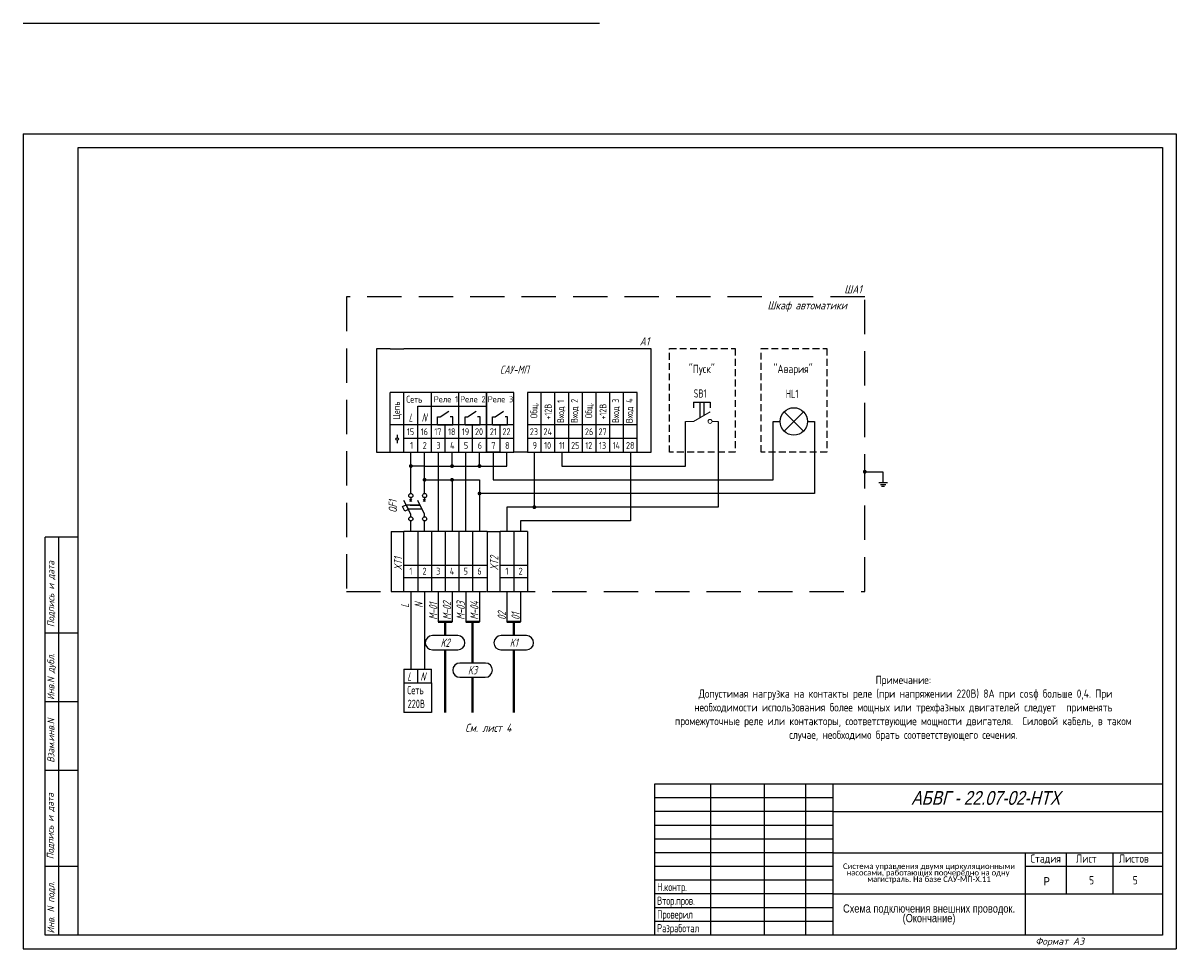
# Model space of a CAD drawing. Header units: millimetres. Extents: x 167 to 589, y 150 to 2082.
# Tile 1 of 4: x 167 to 589, y 150 to 487. Entities that reach past the tile are written whole.
import ezdxf
from ezdxf.enums import TextEntityAlignment as Align

# ---------------------------------------------------------------- set-up
doc = ezdxf.new("R2010")
doc.units = ezdxf.units.MM
doc.linetypes.add('CONTI', pattern=[0])
doc.linetypes.add('DASHED2', pattern=[0.375, 0.25, -0.125])
doc.layers.add('015', color=7, linetype='Continuous', lineweight=15)
for name, color, linetype in [('Размеры', 3, 'Continuous'), ('Съемка', 162, 'Continuous'), ('Текст', 7, 'Continuous'), ('Форматка', 4, 'Continuous')]:
    doc.layers.add(name, color=color, linetype=linetype)
doc.layers.add('Слой1', color=10, linetype='Continuous', lineweight=200, plot=False)
doc.styles.add('35', font='romans.shx', dxfattribs={"width": 0.7, "oblique": 15, "height": 3.5})
doc.styles.add('Arial', font='arial.ttf')
doc.styles.add('GOST', font='GOST.shx', dxfattribs={"oblique": 15})
doc.styles.add('gost2304', font='gost_ptb.shx', dxfattribs={"width": 0.8, "oblique": 15, "height": 2.5})
doc.styles.add('Romans8', font='romans8.shx', dxfattribs={"width": 0.8, "height": 3})
doc.styles.add('style3', font='simplex.shx', dxfattribs={"height": 3})
doc.styles.add('style4', font='romans.shx', dxfattribs={"width": 0.7, "height": 3})

msp = doc.modelspace()

# ---------------------------------------------------------------- hatches: boundary and pattern name
at = {"layer": 'Съемка', "linetype": 'CONTI', "ltscale": 0.3}
for points in [[(309.04, 325.99, 1), (307.62, 325.99, 1)], [(324.04, 325.99, 1), (322.62, 325.99, 1)], [(334.04, 325.99, 1), (332.62, 325.99, 1)], [(314.04, 320.99, 1), (312.62, 320.99, 1)], [(324.04, 320.99, 1), (322.62, 320.99, 1)], [(473.7, 323.2, 1), (473.7, 324.62, 1)]]:
    msp.add_hatch(color=7, dxfattribs=at).paths.add_polyline_path(points)
h = msp.add_hatch(color=7, dxfattribs=at)
edge = h.paths.add_edge_path()
edge.add_arc((333.33, 315.99), 0.709, 0, 360)
h = msp.add_hatch(color=7, dxfattribs=at)
edge = h.paths.add_edge_path()
edge.add_arc((353.33, 310.99), 0.709, 0, 360)

# ---------------------------------------------------------------- linework, layer by layer
for p, q in [((300.83, 368.67), (295.83, 368.67)), ((295.83, 368.67), (295.83, 330.99)), ((300.83, 368.67), (305.83, 368.67)), ((395.83, 368.67), (305.83, 368.67)), ((395.83, 330.99), (395.83, 368.67)), ((300.83, 340.99), (300.83, 352.83)), ((305.83, 352.83), (300.83, 352.83)), ((305.83, 340.99), (305.83, 352.83)), ((310.83, 352.83), (305.83, 352.83)), ((315.83, 352.83), (310.83, 352.83)), ((315.83, 340.99), (315.83, 352.83)), ((320.83, 352.83), (315.83, 352.83)), ((325.83, 352.83), (320.83, 352.83)), ((325.83, 340.99), (325.83, 352.83)), ((330.83, 352.83), (325.83, 352.83)), ((335.83, 352.83), (330.83, 352.83)), ((335.83, 340.99), (335.83, 352.83)), ((340.83, 352.83), (335.83, 352.83)), ((335.83, 352.83), (335.83, 330.99)), ((345.83, 352.83), (340.83, 352.83)), ((345.83, 340.99), (345.83, 352.83)), ((355.83, 352.83), (350.83, 352.83)), ((350.83, 352.83), (350.83, 330.99)), ((355.83, 340.99), (355.83, 352.83)), ((360.83, 352.83), (355.83, 352.83)), ((360.83, 340.99), (360.83, 352.83)), ((365.83, 352.83), (360.83, 352.83)), ((365.83, 340.99), (365.83, 352.83)), ((370.83, 352.83), (365.83, 352.83)), ((370.83, 340.99), (370.83, 352.83)), ((375.83, 352.83), (370.83, 352.83)), ((375.83, 340.99), (375.83, 352.83)), ((380.83, 352.83), (375.83, 352.83)), ((380.83, 340.99), (380.83, 352.83)), ((385.83, 352.83), (380.83, 352.83)), ((385.83, 340.99), (385.83, 352.83)), ((390.83, 352.83), (385.83, 352.83)), ((390.83, 340.99), (390.83, 352.83)), ((310.83, 340.99), (310.83, 347.83)), ((411.33, 349.25), (417.33, 349.25)), ((411.33, 349.25), (411.33, 347.25)), ((413.58, 349.25), (415.08, 349.25)), ((413.58, 349.25), (413.58, 343.55)), ((415.08, 349.25), (415.08, 344.41)), ((417.33, 349.25), (417.33, 347.25)), ((318.07, 340.99), (318.07, 343.91)), ((318.07, 343.91), (319, 343.91)), ((323.58, 343.91), (322.65, 343.91)), ((323.58, 340.99), (323.58, 343.91)), ((328.07, 340.99), (328.07, 343.91)), ((328.07, 343.91), (329, 343.91)), ((333.58, 343.91), (332.65, 343.91)), ((333.58, 340.99), (333.58, 343.91)), ((338.07, 340.99), (338.07, 343.91)), ((338.07, 343.91), (339, 343.91)), ((343.58, 343.91), (342.65, 343.91)), ((343.58, 340.99), (343.58, 343.91)), ((408.33, 325.99), (408.33, 342.25)), ((420.33, 342.25), (420.33, 310.99)), ((440.33, 320.99), (440.33, 342.25)), ((440.33, 342.25), (442.83, 342.25)), ((444.29, 338.71), (451.36, 345.78)), ((444.29, 345.78), (451.36, 338.71)), ((452.83, 342.25), (455.33, 342.25)), ((455.33, 342.25), (455.33, 315.99)), ((300.83, 335.99), (300.83, 340.99)), ((305.83, 340.99), (300.83, 340.99)), ((305.83, 335.99), (305.83, 340.99)), ((310.83, 340.99), (305.83, 340.99)), ((310.83, 335.99), (310.83, 340.99)), ((315.83, 340.99), (310.83, 340.99)), ((315.83, 335.99), (315.83, 340.99)), ((320.83, 340.99), (315.83, 340.99)), ((318.07, 340.99), (323.58, 340.99)), ((320.83, 335.99), (320.83, 340.99)), ((325.83, 340.99), (320.83, 340.99)), ((325.83, 335.99), (325.83, 340.99)), ((330.83, 340.99), (325.83, 340.99)), ((328.07, 340.99), (333.58, 340.99)), ((330.83, 335.99), (330.83, 340.99)), ((335.83, 340.99), (330.83, 340.99)), ((335.83, 335.99), (335.83, 340.99)), ((340.83, 340.99), (335.83, 340.99)), ((338.07, 340.99), (343.58, 340.99)), ((340.83, 335.99), (340.83, 340.99)), ((345.83, 340.99), (340.83, 340.99)), ((345.83, 335.99), (345.83, 340.99)), ((355.83, 340.99), (350.83, 340.99)), ((355.83, 335.99), (355.83, 340.99)), ((360.83, 340.99), (355.83, 340.99)), ((360.83, 335.99), (360.83, 340.99)), ((365.83, 340.99), (360.83, 340.99)), ((365.83, 335.99), (365.83, 340.99)), ((370.83, 340.99), (365.83, 340.99)), ((370.83, 335.99), (370.83, 340.99)), ((375.83, 340.99), (370.83, 340.99)), ((375.83, 335.99), (375.83, 340.99)), ((380.83, 340.99), (375.83, 340.99)), ((380.83, 335.99), (380.83, 340.99)), ((385.83, 340.99), (380.83, 340.99)), ((385.83, 335.99), (385.83, 340.99)), ((390.83, 340.99), (385.83, 340.99)), ((390.83, 335.99), (390.83, 340.99)), ((300.83, 330.99), (300.83, 335.99)), ((305.83, 330.99), (305.83, 335.99)), ((310.83, 335.99), (305.83, 335.99)), ((310.83, 330.99), (310.83, 335.99)), ((315.83, 335.99), (310.83, 335.99)), ((315.83, 330.99), (315.83, 335.99)), ((320.83, 335.99), (315.83, 335.99)), ((320.83, 330.99), (320.83, 335.99)), ((325.83, 335.99), (320.83, 335.99)), ((325.83, 330.99), (325.83, 335.99)), ((330.83, 335.99), (325.83, 335.99)), ((330.83, 330.99), (330.83, 335.99)), ((335.83, 335.99), (330.83, 335.99)), ((335.83, 330.99), (335.83, 335.99)), ((340.83, 335.99), (335.83, 335.99)), ((340.83, 330.99), (340.83, 335.99)), ((345.83, 335.99), (340.83, 335.99)), ((345.83, 330.99), (345.83, 335.99)), ((355.83, 335.99), (350.83, 335.99)), ((355.83, 330.99), (355.83, 335.99)), ((360.83, 335.99), (355.83, 335.99)), ((360.83, 330.99), (360.83, 335.99)), ((365.83, 335.99), (360.83, 335.99)), ((365.83, 330.99), (365.83, 335.99)), ((370.83, 335.99), (365.83, 335.99)), ((370.83, 330.99), (370.83, 335.99)), ((375.83, 335.99), (370.83, 335.99)), ((375.83, 330.99), (375.83, 335.99)), ((380.83, 335.99), (375.83, 335.99)), ((380.83, 330.99), (380.83, 335.99)), ((385.83, 335.99), (380.83, 335.99)), ((385.83, 330.99), (385.83, 335.99)), ((390.83, 335.99), (385.83, 335.99)), ((390.83, 330.99), (390.83, 335.99)), ((295.83, 330.99), (300.83, 330.99)), ((300.83, 330.99), (305.83, 330.99)), ((305.83, 330.99), (310.83, 330.99)), ((308.33, 315.99), (308.33, 330.99)), ((310.83, 330.99), (315.83, 330.99)), ((313.33, 325.99), (313.33, 330.99)), ((315.83, 330.99), (320.83, 330.99)), ((318.33, 330.99), (318.33, 302.15)), ((320.83, 330.99), (325.83, 330.99)), ((323.33, 325.99), (323.33, 330.99)), ((325.83, 330.99), (330.83, 330.99)), ((328.33, 302.15), (328.33, 330.99)), ((330.83, 330.99), (335.83, 330.99)), ((333.33, 325.99), (333.33, 330.99)), ((335.83, 330.99), (340.83, 330.99)), ((340.83, 330.99), (335.83, 330.99)), ((338.33, 330.99), (338.33, 320.99)), ((340.83, 330.99), (345.83, 330.99)), ((343.33, 325.99), (343.33, 330.99)), ((350.83, 330.99), (345.83, 330.99)), ((350.83, 330.99), (355.83, 330.99)), ((353.33, 310.99), (353.33, 330.99)), ((355.83, 330.99), (360.83, 330.99)), ((360.83, 330.99), (365.83, 330.99)), ((363.33, 330.99), (363.33, 325.99)), ((365.83, 330.99), (370.83, 330.99)), ((370.83, 330.99), (375.83, 330.99)), ((375.83, 330.99), (380.83, 330.99)), ((380.83, 330.99), (385.83, 330.99)), ((385.83, 330.99), (390.83, 330.99)), ((388.33, 330.99), (388.33, 305.99)), ((390.83, 330.99), (395.83, 330.99)), ((313.33, 325.99), (308.33, 325.99)), ((313.33, 315.99), (313.33, 325.99)), ((313.33, 325.99), (323.33, 325.99)), ((323.33, 325.99), (333.33, 325.99)), ((333.33, 325.99), (343.33, 325.99)), ((363.33, 325.99), (408.33, 325.99)), ((313.33, 320.99), (323.33, 320.99)), ((323.33, 320.99), (323.33, 302.15)), ((323.33, 320.99), (333.33, 320.99)), ((333.33, 320.99), (333.33, 302.15)), ((338.33, 320.99), (420.33, 320.99)), ((420.33, 320.99), (440.33, 320.99)), ((473.7, 323.91), (480.31, 323.91)), ((480.31, 323.91), (480.31, 319.98)), ((478.79, 319.98), (481.96, 319.98)), ((479.39, 319.32), (481.37, 319.32)), ((479.78, 318.67), (480.84, 318.67)), ((455.33, 315.99), (333.33, 315.99)), ((353.33, 310.99), (343.33, 310.99)), ((343.33, 310.99), (343.33, 302.15)), ((420.33, 310.99), (353.33, 310.99)), ((308.33, 302.15), (308.33, 305.99)), ((308.33, 302.15), (308.33, 305.99)), ((308.33, 302.15), (308.33, 305.99)), ((313.33, 302.15), (313.33, 305.99)), ((388.33, 305.99), (348.33, 305.99)), ((348.33, 305.99), (348.33, 302.15)), ((310.83, 302.15), (305.83, 302.15)), ((310.83, 302.15), (310.83, 280.31)), ((315.83, 302.15), (310.83, 302.15)), ((315.83, 302.15), (315.83, 280.31)), ((320.83, 302.15), (315.83, 302.15)), ((320.83, 302.15), (320.83, 280.31)), ((325.83, 302.15), (320.83, 302.15)), ((325.83, 302.15), (325.83, 280.31)), ((330.83, 302.15), (325.83, 302.15)), ((330.83, 302.15), (330.83, 280.31)), ((336.11, 302.15), (330.83, 302.15)), ((345.83, 302.15), (340.83, 302.15)), ((345.83, 302.15), (345.83, 280.31)), ((350.83, 302.15), (345.83, 302.15)), ((350.83, 302.15), (350.83, 280.31)), ((305.83, 289.91), (310.83, 289.91)), ((310.83, 289.91), (315.83, 289.91)), ((315.83, 289.91), (320.83, 289.91)), ((320.83, 289.91), (325.83, 289.91)), ((325.83, 289.91), (330.83, 289.91)), ((330.83, 289.91), (336.11, 289.91)), ((340.83, 289.91), (345.83, 289.91)), ((345.83, 289.91), (350.83, 289.91)), ((345.83, 289.91), (350.83, 289.91)), ((305.83, 285.44), (310.83, 285.44)), ((310.83, 285.44), (315.83, 285.44)), ((315.83, 285.44), (320.83, 285.44)), ((320.83, 285.44), (325.83, 285.44)), ((325.83, 285.44), (330.83, 285.44)), ((330.83, 285.44), (336.11, 285.44)), ((340.83, 285.44), (345.83, 285.44)), ((345.83, 285.44), (350.83, 285.44)), ((345.83, 285.44), (350.83, 285.44)), ((305.83, 280.31), (310.83, 280.31)), ((308.33, 280.31), (308.33, 271.95)), ((310.83, 280.31), (315.83, 280.31)), ((313.33, 280.31), (313.33, 271.95)), ((315.83, 280.31), (320.83, 280.31)), ((318.33, 280.31), (318.33, 269.19)), ((320.83, 280.31), (325.83, 280.31)), ((323.33, 280.31), (323.33, 269.19)), ((325.83, 280.31), (330.83, 280.31)), ((328.33, 280.31), (328.33, 269.19)), ((330.83, 280.31), (335.83, 280.31)), ((333.33, 280.31), (333.33, 269.19)), ((340.83, 280.31), (345.83, 280.31)), ((343.33, 280.31), (343.33, 269.19)), ((345.83, 280.31), (350.83, 280.31)), ((348.33, 280.31), (348.33, 269.19)), ((308.33, 271.95), (308.33, 252)), ((313.33, 271.95), (313.33, 252)), ((325.47, 264.19), (316.19, 264.19)), ((350.47, 264.19), (341.19, 264.19)), ((335.47, 254.19), (326.19, 254.19)), ((305.83, 252), (310.83, 252)), ((305.83, 252), (305.83, 247)), ((310.83, 252), (315.83, 252)), ((310.83, 247), (310.83, 252)), ((315.83, 247), (315.83, 252)), ((305.83, 247), (315.83, 247)), ((305.83, 247), (305.83, 236.22)), ((315.83, 247), (315.83, 236.22)), ((315.83, 236.22), (305.83, 236.22))]:
    msp.add_line(p, q)
at = {"color": 7}
for p, q in [((319, 343.91), (322.12, 345.96)), ((329, 343.91), (332.12, 345.96)), ((339, 343.91), (342.12, 345.96)), ((318.07, 340.99), (318.07, 343.91)), ((328.07, 340.99), (328.07, 343.91)), ((338.07, 340.99), (338.07, 343.91)), ((303.34, 337.42), (303.34, 336.3)), ((303.34, 335.39), (303.34, 334.27)), ((311.7, 311.74), (306.7, 311.74)), ((312.45, 310.24), (307.45, 310.24)), ((308.14, 311.74), (311.7, 311.74)), ((316.16, 259.02), (325.45, 259.02)), ((341.16, 259.02), (350.45, 259.02)), ((326.16, 249.02), (335.45, 249.02))]:
    msp.add_line(p, q, dxfattribs=at)
at = {"color": 0}
for p, q in [((308.33, 308.49), (305.83, 313.49)), ((307.94, 313.1), (308.72, 313.88)), ((308.72, 313.1), (307.94, 313.88)), ((308.33, 314.49), (308.33, 313.49)), ((313.33, 308.49), (310.83, 313.49)), ((312.94, 313.1), (313.72, 313.88)), ((313.72, 313.1), (312.94, 313.88)), ((313.33, 314.49), (313.33, 313.49)), ((308.33, 307.49), (308.33, 308.49)), ((313.33, 307.49), (313.33, 308.49))]:
    msp.add_line(p, q, dxfattribs=at)
at = {"color": 0, "linetype": 'ByBlock'}
for p, q in [((301.11, 302.15), (301.11, 280.31)), ((336.11, 302.15), (336.11, 280.31))]:
    msp.add_line(p, q, dxfattribs=at)
at = {"color": 0, "linetype": 'ByBlock', "ltscale": 0.1}
for p, q in [((305.83, 280.31), (305.83, 302.15)), ((340.83, 280.31), (340.83, 302.15))]:
    msp.add_line(p, q, dxfattribs=at)
at = {"lineweight": 40}
for p, q in [((318.33, 269.19), (323.33, 269.19)), ((320.83, 264.19), (320.83, 269.19)), ((328.33, 269.19), (333.33, 269.19)), ((330.83, 254.19), (330.83, 269.19)), ((343.33, 269.19), (348.33, 269.19)), ((345.83, 264.19), (345.83, 269.19)), ((320.8, 259.02), (320.8, 236.22)), ((345.8, 259.02), (345.8, 236.22)), ((330.8, 249.02), (330.8, 236.22))]:
    msp.add_line(p, q, dxfattribs=at)
at = {"color": 3, "linetype": 'DASHED2', "ltscale": 50}
msp.add_lwpolyline([(473.7, 387.6), (284.83, 387.6), (284.83, 280.31), (473.7, 280.31)], close=True, dxfattribs=at)
at = {"linetype": 'DASHED2', "ltscale": 10}
for points in [[(402.55, 368.78), (426.49, 368.78), (426.49, 330.99), (402.55, 330.99)], [(435.95, 368.78), (459.9, 368.78), (459.9, 331.04), (435.95, 331.04)]]:
    msp.add_lwpolyline(points, close=True, dxfattribs=at)
at = {"color": 0, "ltscale": 0.008}
msp.add_lwpolyline([(306.2, 309.57), (305.35, 311.26), (306.62, 311.9), (307.47, 310.21)], close=True, dxfattribs=at)
msp.add_circle((447.83, 342.25), 5)
at = {"color": 7}
msp.add_circle((303.34, 335.84), 0.452, dxfattribs=at)
at = {"color": 0}
for centre in [(308.33, 315.24), (313.33, 315.24), (308.33, 306.74), (313.33, 306.74)]:
    msp.add_circle(centre, 0.75, dxfattribs=at)
at = {"color": 7}
for centre, start, end in [((316.19, 261.61), 90, 269.4515), ((325.45, 261.61), 270, 89.4515), ((341.19, 261.61), 90, 269.4515), ((350.45, 261.61), 270, 89.4515), ((326.19, 251.61), 90, 269.4515), ((335.45, 251.61), 270, 89.4515)]:
    msp.add_arc(centre, 2.59, start, end, dxfattribs=at)
at = {"layer": '015', "color": 7, "ltscale": 100}
for p, q in [((408.33, 342.25), (411.33, 342.25)), ((411.33, 342.25), (417.33, 345.71)), ((418.05, 342.25), (420.33, 342.25))]:
    msp.add_line(p, q, dxfattribs=at)
at = {"layer": '015', "color": 7, "ltscale": 0.008}
for start, end in [(90, 270), (270, 90)]:
    msp.add_arc((417.33, 342.25), 0.726, start, end, dxfattribs=at)
at = {"layer": 'Размеры', "color": 7}
for p, q in [((310.83, 347.83), (335.83, 347.83)), ((301.11, 302.15), (305.83, 302.15)), ((336.11, 302.15), (340.83, 302.15)), ((301.11, 280.31), (305.83, 280.31)), ((336.11, 280.31), (340.83, 280.31))]:
    msp.add_line(p, q, dxfattribs=at)
at = {"layer": 'Слой1', "color": 7, "linetype": 'ByBlock', "lineweight": -3, "ltscale": 0.4}
for p, q in [((167.1, 487.36), (377.1, 487.36)), ((167.1, 487.36), (377.1, 487.36)), ((167.1, 487.36), (377.1, 487.36)), ((167.1, 447.08), (377.1, 447.08)), ((185.8, 447.08), (587.1, 447.08)), ((167.1, 150.08), (377.1, 150.08)), ((377.1, 150.08), (587.1, 150.08))]:
    msp.add_line(p, q, dxfattribs=at)
at = {"layer": 'Слой1', "color": 7, "lineweight": -3}
for p, q in [((167.1, 447.08), (167.1, 150.08)), ((167.1, 447.08), (167.1, 150.08)), ((167.1, 447.08), (167.1, 150.08)), ((167.1, 447.08), (167.1, 150.08)), ((587.1, 447.08), (587.1, 150.08)), ((587.1, 447.08), (587.1, 150.08)), ((587.1, 447.08), (587.1, 150.08))]:
    msp.add_line(p, q, dxfattribs=at)
at = {"layer": 'Форматка', "color": 7, "lineweight": -3}
for p, q in [((187.1, 155.08), (187.1, 442.08)), ((187.1, 442.08), (582.1, 442.08)), ((582.1, 442.08), (582.1, 155.08)), ((187.1, 300.08), (175.1, 300.08)), ((175.1, 155.08), (175.1, 300.08)), ((180.1, 155.08), (180.1, 300.08)), ((187.1, 265.08), (175.1, 265.08)), ((187.1, 240.08), (175.1, 240.08)), ((187.1, 215.08), (175.1, 215.08)), ((582.1, 210.08), (397.1, 210.08)), ((397.1, 210.08), (397.1, 155.08)), ((417.49, 210.08), (417.49, 155.08)), ((437.1, 210.08), (437.1, 155.08)), ((452.1, 210.08), (452.1, 155.08)), ((462.1, 210.08), (462.1, 155.08)), ((462.1, 205.08), (397.1, 205.08)), ((462.1, 200.08), (397.1, 200.08)), ((462.1, 200.08), (582.1, 200.08)), ((462.1, 195.08), (397.1, 195.08)), ((462.1, 190.08), (397.1, 190.08)), ((462.1, 185.08), (397.1, 185.08)), ((462.1, 185.08), (582.1, 185.08)), ((532.1, 185.08), (532.1, 155.08)), ((547.1, 185.08), (547.1, 170.08)), ((564.1, 185.08), (564.1, 170.08)), ((187.1, 180.08), (175.1, 180.08)), ((462.1, 180.08), (397.1, 180.08)), ((582.1, 180.08), (532.1, 180.08)), ((462.1, 175.08), (397.1, 175.08)), ((462.1, 170.08), (397.1, 170.08)), ((462.1, 170.08), (582.1, 170.08)), ((462.1, 165.08), (397.1, 165.08)), ((462.1, 160.08), (397.1, 160.08)), ((582.1, 155.08), (175.1, 155.08))]:
    msp.add_line(p, q, dxfattribs=at)

# ---------------------------------------------------------------- texts
at = {"color": 7, "oblique": 15}
for s, style, width, p in [('ШA1', 'style4', 0.8, (469.41, 390.38)), ('Шкаф автоматики', 'style4', 0.8, (452.72, 384.53)), ('A1', 'style4', 0.8, (393.45, 371.45)), ('K2', 'style4', 0.7, (320.82, 261.61)), ('K1', 'style4', 0.7, (345.82, 261.61)), ('K3', 'style4', 0.7, (330.82, 251.61)), ('L', 'style3', 0.669676, (307.79, 249.3)), ('N', 'style3', 0.669676, (312.7, 249.3)), ('См. лист 4', 'style4', 0.8, (336.54, 230.6))]:
    msp.add_text(s, height=3, dxfattribs=dict(at, style=style, width=width)).set_placement(p, align=Align.MIDDLE_CENTER)
at = {"color": 7, "style": 'style3', "oblique": 15, "width": 0.669676}
for s, p in [('L', (307.49, 342.13)), ('N', (312.23, 342.17))]:
    msp.add_text(s, height=3, dxfattribs=at).set_placement(p)
at = {"color": 7, "style": 'style4', "oblique": 15, "width": 0.700428}
for s, p in [('XT1', (305.18, 287.98)), ('XT2', (340.18, 287.98)), ('L', (307.68, 274.35)), ('N', (312.68, 274.35)), ('M-01', (317.97, 269.96)), ('M-02', (322.97, 269.96)), ('M-03', (327.97, 269.96)), ('M-04', (332.97, 269.96)), ('02', (342.97, 269.96)), ('01', (347.97, 269.96))]:
    msp.add_text(s, height=3, rotation=90, dxfattribs=at).set_placement(p)
at = {"lineweight": -3, "style": 'Arial', "oblique": 15, "width": 0.8}
msp.add_text('АБВГ - 22.07-02-НТХ', height=5, dxfattribs=at).set_placement((544.86, 205.07), align=Align.MIDDLE_RIGHT)
at = {"color": 7, "style": 'Arial', "width": 0.8}
msp.add_text('Р', height=3, dxfattribs=at).set_placement((538.87, 173.2))
at = {"color": 3, "char_height": 3, "attachment_point": 1, "style": 'style4'}
for s, width, insert in [('SB1', 11.9984, (411.37, 353.93)), ('HL1', 6.7627, (444.95, 353.78))]:
    msp.add_mtext_dynamic_manual_height_columns(s, width=width, gutter_width=15, heights=[0], dxfattribs=dict(at, insert=insert))
at = {"insert": (306.56, 245.85), "char_height": 3, "attachment_point": 1, "style": 'style4'}
msp.add_mtext_dynamic_manual_height_columns('\\pi0.4899;Сеть\\P\\pi0.5899;220В', width=9.0798, gutter_width=15, heights=[0], dxfattribs=at)
at = {"insert": (497.1, 177.58), "char_height": 2.2, "width": 75.3461, "attachment_point": 5, "line_spacing_factor": 0.7, "style": 'Arial'}
msp.add_mtext('{\\fCalibri|b0|i0|c204|p34;\\H0.91667x;Система управления двумя циркуляционными насосами, работающих поочерёдно на одну \\H1.8129x; \\H0.5516x;магистраль. На базе САУ-МП-Х.\\fCalibri|b0|i0|c0|p34;11\\H1.8958x; }', dxfattribs=at)
at = {"color": 7, "insert": (497.1, 162.58), "char_height": 3, "width": 70, "attachment_point": 5, "line_spacing_factor": 0.7, "style": 'Arial'}
msp.add_mtext('\\pt24;{\\W0.8;Схема подключения внешних проводок. (Окончание)}', dxfattribs=at)
at = {"color": 0, "style": 'gost2304', "oblique": 15, "width": 0.8, "flags": 8}
msp.add_attdef('QF1', text='QF1', height=3, rotation=90, dxfattribs=at).set_placement((303.25, 311.27), align=Align.CENTER)
at = {"layer": 'Текст', "lineweight": -3, "style": 'GOST', "oblique": 15, "width": 0.8}
msp.add_text('САУ-МП', height=3, dxfattribs=at).set_placement((346.05, 361.1), align=Align.MIDDLE_CENTER)
at = {"layer": 'Текст', "color": 0, "style": 'Romans8', "width": 0.8}
for s, height, p in [('Сеть', 2.5, (306.69, 349.08)), ('Реле 1', 2.2, (316.68, 349.23)), ('Реле 2', 2.2, (326.3, 349.23)), ('Реле 3', 2.2, (336.33, 349.23)), ('15', 2.5, (306.9, 337.24)), ('16', 2.5, (311.95, 337.24)), ('17', 2.5, (316.9, 337.24)), ('18', 2.5, (321.9, 337.24)), ('19', 2.5, (326.95, 337.24)), ('20', 2.5, (331.71, 337.24)), ('21', 2.5, (337.14, 337.24)), ('22', 2.5, (341.71, 337.24)), ('23', 2.5, (351.71, 337.24)), ('24', 2.5, (356.66, 337.24)), ('26', 2.5, (371.76, 337.24)), ('27', 2.5, (376.71, 337.24)), ('1', 2.5, (308.09, 332.24)), ('2', 2.5, (312.66, 332.24)), ('3', 2.5, (317.66, 332.24)), ('4', 2.5, (322.61, 332.24)), ('5', 2.5, (327.66, 332.24)), ('6', 2.5, (332.71, 332.24)), ('7', 2.5, (337.66, 332.24)), ('8', 2.5, (342.66, 332.24)), ('9', 2.5, (352.71, 332.24)), ('10', 2.5, (356.9, 332.24)), ('11', 2.5, (362.33, 332.24)), ('25', 2.5, (366.71, 332.24)), ('12', 2.5, (371.9, 332.24)), ('13', 2.5, (376.9, 332.24)), ('14', 2.5, (381.85, 332.24)), ('28', 2.5, (386.71, 332.24))]:
    msp.add_text(s, height=height, dxfattribs=at).set_placement(p)
for s, p in [('Вход 2', (369.16, 341.67)), ('Вход 3', (384.16, 341.67)), ('Вход 4', (389.16, 341.62)), ('Цепь', (304.34, 342.93)), ('Общ.', (354.4, 343.39)), ('+12В', (359.58, 342.91)), ('Вход 1', (364.16, 341.65)), ('Общ.', (374.4, 343.39)), ('+12В', (379.58, 342.91))]:
    msp.add_text(s, height=2.5, rotation=90, dxfattribs=at).set_placement(p)
at = {"layer": 'Текст', "char_height": 3, "width": 24.7565, "attachment_point": 5, "line_spacing_factor": 0.9, "style": 'Romans8'}
for s, insert in [('\\A1;"Пуск"', (414.33, 360.98)), ('\\A1;"Авария"', (447.58, 360.98))]:
    msp.add_mtext(s, dxfattribs=dict(at, insert=insert))
at = {"layer": 'Текст', "color": 0, "char_height": 2.5, "width": 5, "attachment_point": 5, "line_spacing_factor": 0.9, "style": 'Romans8'}
for s, insert in [('\\A1;1', (308.33, 287.68)), ('\\A1;2', (313.33, 287.68)), ('\\A1;3', (318.33, 287.68)), ('\\A1;4', (323.33, 287.68)), ('\\A1;5', (328.33, 287.68)), ('\\A1;6', (333.33, 287.68)), ('\\A1;1', (343.33, 287.68)), ('\\A1;2', (348.33, 287.68))]:
    msp.add_mtext(s, dxfattribs=dict(at, insert=insert))
at = {"layer": 'Текст', "color": 7, "ltscale": 6.666667, "char_height": 3, "style": 'Romans8'}
for s, insert, width, attachment_point in [('Примечание:^I\\P^IДопустимая нагрузка на контакты реле (при напряжении 220В) 8А при cos{\\C256;ϕ} больше 0,4. При необходимости использования более мощных или трехфазных двигателей следует {\\H1.3333x; }применять промежуточные реле или контакторы, соответствующие мощности двигателя. {\\H1.1389x; }Силовой кабель, в таком случае, необходимо брать соответствующего сечения.                  {\\H1.2037x; }\\~                                                               \\~           {\\H1.1821x; }', (487.74, 237.67), 181.2748, 5), ('Стадия', (539.6, 184.48), 15, 2), ('\\pi3.55;Лист', (547.1, 184.48), 15, 1), ('\\pi4.1499;Листов', (562.1, 184.48), 20, 1)]:
    msp.add_mtext(s, dxfattribs=dict(at, insert=insert, width=width, attachment_point=attachment_point))
at = {"layer": 'Текст', "color": 7, "insert": (398.05, 189.12), "char_height": 3, "width": 21.4279, "attachment_point": 1, "style": 'Romans8'}
msp.add_mtext('{\\W0.7;\\P\\P\\PН.контр.   \\PВтор.пров.\\PПроверил\\PРазработал}', dxfattribs=at)
at = {"layer": 'Текст', "color": 7, "ltscale": 100, "char_height": 3, "width": 19.7446, "attachment_point": 5, "style": 'Romans8'}
for insert in [(556.33, 175.08), (572.23, 175.08)]:
    msp.add_mtext('\\A1;5', dxfattribs=dict(at, insert=insert))
at = {"layer": 'Форматка', "color": 7, "lineweight": -3, "style": '35', "oblique": 15, "width": 0.9}
for s, p in [('Подпись и дата', (178.44, 267.32)), ('Инв.N дубл.', (178.44, 240.78)), ('Взам.инв.N', (178.44, 217.91)), ('Подпись и дата', (178.24, 182.75)), ('Инв. N подл.', (178.44, 155.71))]:
    msp.add_text(s, height=2.5, rotation=90, dxfattribs=at).set_placement(p)
at = {"layer": 'Форматка', "color": 7, "lineweight": -3, "style": '35', "oblique": 15}
msp.add_text('Формат А3', height=2.5, dxfattribs=at).set_placement((535.82, 151.61))

doc.saveas('drawing.dxf')
